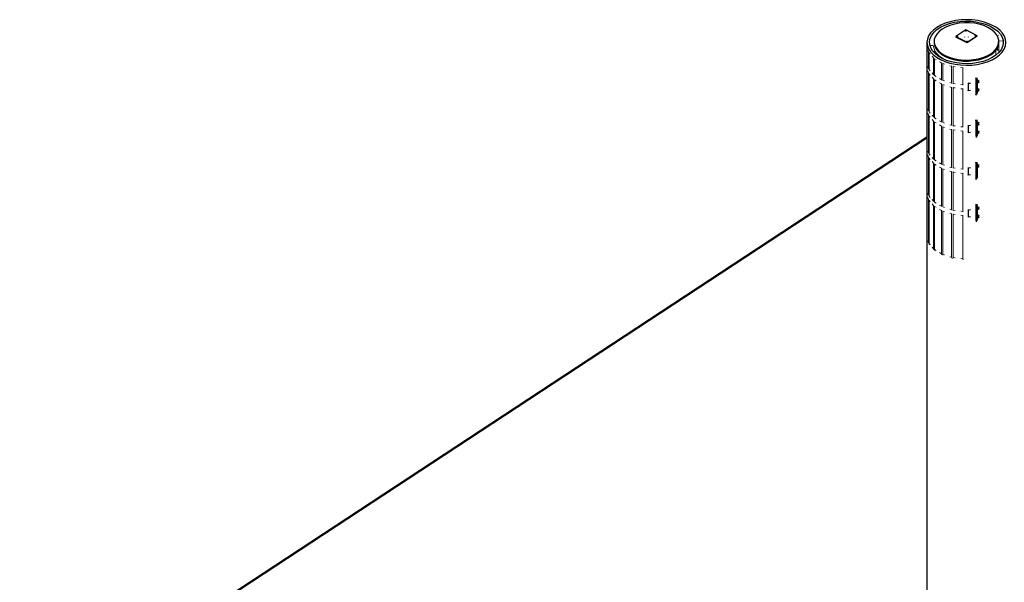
# Model space of a CAD drawing. Header units: millimetres. Extents: x 1069 to 250059, y -65909 to 70891.
# Tile 47 of 109: x 184107 to 199334, y 581 to 9288. Entities that reach past the tile are written whole.
import ezdxf

# ---------------------------------------------------------------- set-up
doc = ezdxf.new("R2010")
doc.units = ezdxf.units.MM
for name, color, linetype, lineweight in [('N-CO-BC-BETONVORM-G', 50, 'Continuous', 25), ('N-CO-BC-BETONVORM-GD', 90, 'Continuous', 35), ('N-CO-HC-HOUTVORM-G', 30, 'Continuous', 18), ('N-CO-KC-KUNSTSTOFVORM-G', 7, 'Continuous', 13), ('N-CO-SC-STAALVORM-G', 10, 'Continuous', 25)]:
    doc.layers.add(name, color=color, linetype=linetype, lineweight=lineweight)

# ---------------------------------------------------------------- blocks, each defined once
blk = doc.blocks.new('GM_Wrijfstijl_boven_beschermpaal - GM_Wrijfstijl_boven_beschermpaal-3591631-3D impressie')
at = {"layer": 'N-CO-KC-KUNSTSTOFVORM-G'}
for p, q in [((-13691, 9048), (-13718, 9040)), ((-13720, 8840), (-13720, 8843)), ((-13694, 8961), (-13690, 8954)), ((-13690, 8954), (-13636, 8960)), ((-13690, 8781), (-13690, 8954)), ((-13739, 8736), (-13739, 8815))]:
    blk.add_line(p, q, dxfattribs=at)
for points in [[(-13709, 8821, 0), (-13709, 8818, 0), (-13710, 8815, 0), (-13711, 8814, 0), (-13712, 8814, 0), (-13713, 8815, 0), (-13715, 8817, 0), (-13716, 8819, 0), (-13718, 8823, 0), (-13719, 8827, 0), (-13720, 8831, 0), (-13720, 8836, 0), (-13720, 8840, 0)], [(-13719, 8847, 0), (-13718, 8847, 0), (-13716, 8846, 0), (-13715, 8844, 0), (-13713, 8841, 0), (-13712, 8838, 0), (-13711, 8834, 0), (-13710, 8829, 0), (-13709, 8825, 0), (-13709, 8821, 0)]]:
    blk.add_polyline3d(points, dxfattribs=at)
blk = doc.blocks.new('GM_Wrijfstijl_boven_beschermpaal - GM_Wrijfstijl_boven_beschermpaal-3365226-3D impressie')
at = {"layer": 'N-CO-HC-HOUTVORM-G'}
for p, q in [((-14801, 8882), (-14805, 8879)), ((-14805, 8879), (-14798, 8856)), ((-14805, 8879), (-14805, 8618)), ((-14788, 8822), (-14779, 8792)), ((-14779, 8792), (-14775, 8790)), ((-14779, 8531), (-14779, 8792)), ((-14798, 8595), (-14805, 8618)), ((-14801, 8556), (-14805, 8553)), ((-14805, 8553), (-14798, 8530)), ((-14805, 8553), (-14805, 7965)), ((-14779, 8531), (-14788, 8561)), ((-14775, 8529), (-14779, 8531)), ((-14788, 8496), (-14779, 8466)), ((-14779, 8466), (-14775, 8464)), ((-14779, 7878), (-14779, 8466)), ((-14798, 7942), (-14805, 7965)), ((-14779, 7878), (-14788, 7908)), ((-14775, 7876), (-14779, 7878))]:
    blk.add_line(p, q, dxfattribs=at)
at = {"layer": 'N-CO-KC-KUNSTSTOFVORM-G'}
for p, q in [((-14706, 8887), (-14755, 8886)), ((-14681, 8804), (-14706, 8887)), ((-14710, 8798), (-14681, 8804)), ((-14681, 8804), (-14681, 8800)), ((-14805, 7900), (-14801, 7903)), ((-14805, 7312), (-14805, 7900)), ((-14798, 7877), (-14805, 7900)), ((-14779, 7813), (-14788, 7843)), ((-14779, 7225), (-14779, 7813)), ((-14775, 7811), (-14779, 7813)), ((-14805, 7312), (-14798, 7289)), ((-14805, 7247), (-14801, 7250)), ((-14805, 6659), (-14805, 7247)), ((-14798, 7224), (-14805, 7247)), ((-14788, 7255), (-14779, 7225)), ((-14779, 7160), (-14788, 7190)), ((-14779, 7225), (-14775, 7223)), ((-14779, 6572), (-14779, 7160)), ((-14775, 7158), (-14779, 7160)), ((-14805, 6659), (-14798, 6636)), ((-14805, 6594), (-14801, 6597)), ((-14798, 6571), (-14805, 6594)), ((-14805, 6284), (-14805, 6594)), ((-14788, 6602), (-14779, 6572)), ((-14779, 6572), (-14775, 6570)), ((-14779, 6507), (-14788, 6537)), ((-14775, 6505), (-14779, 6507)), ((-14779, 6197), (-14779, 6507)), ((-14805, 5925), (-14805, 6284)), ((-14779, 5838), (-14779, 6197)), ((-14805, 5925), (-14798, 5902)), ((-14788, 5868), (-14779, 5838)), ((-14779, 5838), (-14775, 5822))]:
    blk.add_line(p, q, dxfattribs=at)
blk = doc.blocks.new('GM_Wrijfstijl_boven_beschermpaal - GM_Wrijfstijl_boven_beschermpaal-V287-3D impressie')
at = {"layer": 'N-CO-HC-HOUTVORM-G'}
for p, q in [((-14559, 8614), (-14557, 8610)), ((-14557, 8610), (-14530, 8601)), ((-14557, 8610), (-14557, 8349)), ((-14449, 8575), (-14424, 8567)), ((-14424, 8567), (-14417, 8568)), ((-14424, 8306), (-14424, 8567)), ((-14557, 8349), (-14559, 8353)), ((-14559, 8287), (-14557, 8283)), ((-14530, 8340), (-14557, 8349)), ((-14557, 8283), (-14530, 8275)), ((-14557, 8283), (-14557, 7696)), ((-14424, 8306), (-14449, 8314)), ((-14449, 8248), (-14424, 8240)), ((-14417, 8307), (-14424, 8306)), ((-14424, 8240), (-14417, 8241)), ((-14424, 7653), (-14424, 8240)), ((-14557, 7696), (-14559, 7700)), ((-14530, 7687), (-14557, 7696)), ((-14424, 7653), (-14449, 7661)), ((-14417, 7654), (-14424, 7653))]:
    blk.add_line(p, q, dxfattribs=at)
at = {"layer": 'N-CO-KC-KUNSTSTOFVORM-G'}
for p, q in [((-14557, 7631), (-14559, 7634)), ((-14557, 7043), (-14557, 7631)), ((-14530, 7622), (-14557, 7631)), ((-14424, 7587), (-14449, 7595)), ((-14417, 7588), (-14424, 7587)), ((-14424, 7000), (-14424, 7587)), ((-14559, 7047), (-14557, 7043)), ((-14557, 7043), (-14530, 7034)), ((-14449, 7008), (-14424, 7000)), ((-14557, 6978), (-14559, 6982)), ((-14557, 6390), (-14557, 6978)), ((-14530, 6969), (-14557, 6978)), ((-14424, 6934), (-14449, 6942)), ((-14424, 7000), (-14417, 7001)), ((-14417, 6936), (-14424, 6934)), ((-14424, 6347), (-14424, 6934)), ((-14559, 6394), (-14557, 6390)), ((-14557, 6325), (-14559, 6329)), ((-14557, 6390), (-14530, 6381)), ((-14530, 6316), (-14557, 6325)), ((-14557, 6015), (-14557, 6325)), ((-14449, 6355), (-14424, 6347)), ((-14424, 6282), (-14449, 6290)), ((-14424, 6347), (-14417, 6348)), ((-14417, 6283), (-14424, 6282)), ((-14424, 5971), (-14424, 6282)), ((-14557, 5655), (-14557, 6015)), ((-14424, 5612), (-14424, 5971)), ((-14559, 5643), (-14557, 5655)), ((-14557, 5655), (-14530, 5647)), ((-14449, 5620), (-14424, 5612)), ((-14424, 5612), (-14417, 5597))]:
    blk.add_line(p, q, dxfattribs=at)
blk = doc.blocks.new('GM_Wrijfstijl_boven_beschermpaal - GM_Wrijfstijl_boven_beschermpaal-V288-3D impressie')
at = {"layer": 'N-CO-HC-HOUTVORM-G'}
for p, q in [((-14401, 8564), (-14397, 8561)), ((-14397, 8561), (-14369, 8557)), ((-14397, 8561), (-14397, 8300)), ((-14279, 8546), (-14248, 8542)), ((-14248, 8542), (-14242, 8544)), ((-14248, 8281), (-14248, 8542)), ((-14397, 8300), (-14401, 8303)), ((-14401, 8238), (-14397, 8234)), ((-14369, 8296), (-14397, 8300)), ((-14397, 8234), (-14369, 8231)), ((-14397, 8234), (-14397, 7647)), ((-14248, 8281), (-14279, 8285)), ((-14242, 8283), (-14248, 8281)), ((-14279, 8219), (-14248, 8216)), ((-14248, 8216), (-14242, 8218)), ((-14248, 7628), (-14248, 8216)), ((-14397, 7647), (-14401, 7650)), ((-14369, 7643), (-14397, 7647)), ((-14248, 7628), (-14279, 7632)), ((-14242, 7630), (-14248, 7628))]:
    blk.add_line(p, q, dxfattribs=at)
at = {"layer": 'N-CO-KC-KUNSTSTOFVORM-G'}
for p, q in [((-14397, 7581), (-14401, 7585)), ((-14397, 6994), (-14397, 7581)), ((-14369, 7578), (-14397, 7581)), ((-14248, 7563), (-14279, 7567)), ((-14242, 7565), (-14248, 7563)), ((-14248, 6975), (-14248, 7563)), ((-14401, 6997), (-14397, 6994)), ((-14397, 6929), (-14401, 6932)), ((-14397, 6994), (-14369, 6990)), ((-14397, 6341), (-14397, 6929)), ((-14369, 6925), (-14397, 6929)), ((-14279, 6979), (-14248, 6975)), ((-14248, 6910), (-14279, 6914)), ((-14248, 6975), (-14242, 6977)), ((-14242, 6912), (-14248, 6910)), ((-14248, 6322), (-14248, 6910)), ((-14401, 6344), (-14397, 6341)), ((-14397, 6276), (-14401, 6279)), ((-14397, 6341), (-14369, 6337)), ((-14369, 6272), (-14397, 6276)), ((-14397, 5965), (-14397, 6276)), ((-14279, 6326), (-14248, 6322)), ((-14248, 6257), (-14279, 6261)), ((-14248, 6322), (-14242, 6324)), ((-14242, 6259), (-14248, 6257)), ((-14248, 5947), (-14248, 6257)), ((-14397, 5606), (-14397, 5965)), ((-14248, 5588), (-14248, 5947)), ((-14401, 5594), (-14397, 5606)), ((-14397, 5606), (-14369, 5603)), ((-14279, 5591), (-14248, 5588)), ((-14248, 5588), (-14242, 5573))]:
    blk.add_line(p, q, dxfattribs=at)
blk = doc.blocks.new('GM_Wrijfstijl_boven_beschermpaal - GM_Wrijfstijl_boven_beschermpaal-V289-3D impressie')
at = {"layer": 'N-CO-HC-HOUTVORM-G'}
for p, q in [((-14768, 8780), (-14770, 8776)), ((-14770, 8776), (-14754, 8757)), ((-14770, 8776), (-14770, 8515)), ((-14725, 8724), (-14702, 8697)), ((-14702, 8697), (-14696, 8696)), ((-14702, 8436), (-14702, 8697)), ((-14754, 8496), (-14770, 8515)), ((-14768, 8454), (-14770, 8450)), ((-14770, 8450), (-14754, 8431)), ((-14770, 8450), (-14770, 7862)), ((-14702, 8436), (-14725, 8463)), ((-14725, 8398), (-14702, 8371)), ((-14696, 8435), (-14702, 8436)), ((-14702, 8371), (-14696, 8370)), ((-14702, 7783), (-14702, 8371)), ((-14754, 7843), (-14770, 7862)), ((-14702, 7783), (-14725, 7810)), ((-14696, 7782), (-14702, 7783))]:
    blk.add_line(p, q, dxfattribs=at)
at = {"layer": 'N-CO-KC-KUNSTSTOFVORM-G'}
for p, q in [((-14680, 8801), (-14707, 8795)), ((-14614, 8725), (-14680, 8801)), ((-14624, 8721), (-14614, 8725)), ((-14614, 8725), (-14614, 8721)), ((-14770, 7797), (-14768, 7801)), ((-14770, 7209), (-14770, 7797)), ((-14754, 7778), (-14770, 7797)), ((-14702, 7718), (-14725, 7745)), ((-14702, 7130), (-14702, 7718)), ((-14696, 7717), (-14702, 7718)), ((-14770, 7209), (-14754, 7190)), ((-14725, 7157), (-14702, 7130)), ((-14770, 7144), (-14768, 7148)), ((-14770, 6556), (-14770, 7144)), ((-14754, 7125), (-14770, 7144)), ((-14702, 7065), (-14725, 7092)), ((-14702, 7130), (-14696, 7129)), ((-14702, 6478), (-14702, 7065)), ((-14696, 7064), (-14702, 7065)), ((-14770, 6556), (-14754, 6537)), ((-14770, 6491), (-14768, 6495)), ((-14754, 6472), (-14770, 6491)), ((-14770, 6181), (-14770, 6491)), ((-14725, 6504), (-14702, 6478)), ((-14702, 6412), (-14725, 6439)), ((-14702, 6478), (-14696, 6476)), ((-14696, 6411), (-14702, 6412)), ((-14702, 6102), (-14702, 6412)), ((-14770, 5822), (-14770, 6181)), ((-14702, 5743), (-14702, 6102)), ((-14768, 5810), (-14770, 5822)), ((-14770, 5822), (-14754, 5803)), ((-14725, 5770), (-14702, 5743)), ((-14702, 5743), (-14696, 5727))]:
    blk.add_line(p, q, dxfattribs=at)
blk = doc.blocks.new('GM_Wrijfstijl_boven_beschermpaal - GM_Wrijfstijl_boven_beschermpaal-V290-3D impressie')
at = {"layer": 'N-CO-HC-HOUTVORM-G'}
for p, q in [((-14685, 8688), (-14685, 8684)), ((-14685, 8684), (-14662, 8670)), ((-14685, 8684), (-14685, 8423)), ((-14610, 8638), (-14580, 8620)), ((-14580, 8620), (-14573, 8620)), ((-14580, 8359), (-14580, 8620)), ((-14662, 8408), (-14685, 8423)), ((-14580, 8359), (-14610, 8377)), ((-14685, 8361), (-14685, 8357)), ((-14685, 8357), (-14662, 8343)), ((-14685, 8357), (-14685, 7770)), ((-14610, 8312), (-14580, 8294)), ((-14573, 8359), (-14580, 8359)), ((-14580, 8294), (-14573, 8294)), ((-14580, 7706), (-14580, 8294)), ((-14662, 7756), (-14685, 7770)), ((-14580, 7706), (-14610, 7724)), ((-14573, 7706), (-14580, 7706))]:
    blk.add_line(p, q, dxfattribs=at)
at = {"layer": 'N-CO-KC-KUNSTSTOFVORM-G'}
for p, q in [((-14611, 8723), (-14621, 8718)), ((-14515, 8664), (-14611, 8723)), ((-14685, 7704), (-14685, 7709)), ((-14685, 7117), (-14685, 7704)), ((-14662, 7690), (-14685, 7704)), ((-14580, 7641), (-14610, 7659)), ((-14580, 7053), (-14580, 7641)), ((-14573, 7641), (-14580, 7641)), ((-14685, 7117), (-14662, 7103)), ((-14685, 7052), (-14685, 7056)), ((-14685, 6464), (-14685, 7052)), ((-14662, 7037), (-14685, 7052)), ((-14610, 7071), (-14580, 7053)), ((-14580, 6988), (-14610, 7006)), ((-14580, 7053), (-14573, 7053)), ((-14580, 6400), (-14580, 6988)), ((-14573, 6988), (-14580, 6988)), ((-14685, 6464), (-14662, 6450)), ((-14685, 6399), (-14685, 6403)), ((-14662, 6384), (-14685, 6399)), ((-14685, 6089), (-14685, 6399)), ((-14610, 6418), (-14580, 6400)), ((-14580, 6400), (-14573, 6400)), ((-14580, 6335), (-14610, 6353)), ((-14573, 6335), (-14580, 6335)), ((-14580, 6025), (-14580, 6335)), ((-14685, 5729), (-14685, 6089)), ((-14580, 5666), (-14580, 6025)), ((-14685, 5717), (-14685, 5729)), ((-14685, 5729), (-14662, 5715)), ((-14610, 5684), (-14580, 5666)), ((-14580, 5666), (-14573, 5650))]:
    blk.add_line(p, q, dxfattribs=at)
blk = doc.blocks.new('GM_kopplaat_uitwellingerga - GM_kopplaat_uitwellingerga-3626098-3D impressie')
at = {"layer": 'N-CO-SC-STAALVORM-G'}
for p, q in [((-14693, 8952), (-14693, 8935)), ((-13693, 8935), (-13693, 8952))]:
    blk.add_line(p, q, dxfattribs=at)
for points in [[(-13863, 9169, 0), (-13926, 9196, 0), (-13995, 9217, 0), (-14069, 9232, 0), (-14147, 9240, 0), (-14225, 9240, 0), (-14303, 9234, 0), (-14378, 9220, 0), (-14448, 9200, 0), (-14512, 9174, 0), (-14569, 9143, 0), (-14616, 9106, 0), (-14652, 9066, 0), (-14677, 9023, 0), (-14691, 8979, 0), (-14692, 8933, 0), (-14681, 8888, 0), (-14658, 8845, 0), (-14623, 8804, 0), (-14578, 8767, 0), (-14523, 8735, 0)], [(-14523, 8735, 0), (-14460, 8708, 0), (-14391, 8686, 0), (-14316, 8672, 0), (-14239, 8664, 0), (-14161, 8663, 0), (-14083, 8670, 0), (-14008, 8683, 0), (-13938, 8703, 0), (-13874, 8730, 0), (-13817, 8761, 0), (-13770, 8797, 0), (-13734, 8838, 0), (-13708, 8880, 0), (-13695, 8925, 0), (-13694, 8970, 0), (-13705, 9015, 0), (-13728, 9059, 0), (-13763, 9099, 0), (-13808, 9136, 0), (-13863, 9169, 0)], [(-14692, 8955, 0), (-14692, 8917, 0), (-14681, 8872, 0), (-14658, 8829, 0), (-14623, 8788, 0), (-14578, 8751, 0), (-14523, 8718, 0)], [(-14523, 8718, 0), (-14460, 8691, 0), (-14391, 8670, 0), (-14316, 8656, 0), (-14239, 8648, 0), (-14161, 8647, 0), (-14083, 8654, 0), (-14008, 8667, 0), (-13938, 8687, 0), (-13874, 8713, 0), (-13817, 8745, 0), (-13770, 8781, 0), (-13734, 8821, 0), (-13708, 8864, 0), (-13695, 8909, 0), (-13694, 8954, 0)]]:
    blk.add_polyline3d(points, dxfattribs=at)
blk = doc.blocks.new('GM_type3 - GM_type3-3483063-3D impressie')
at = {"layer": 'N-CO-SC-STAALVORM-G'}
for p, q in [((-14044, 8148), (-14044, 8360)), ((-14029, 8362), (-14029, 8150)), ((-14049, 8127), (-14034, 8129))]:
    blk.add_line(p, q, dxfattribs=at)
for points in [[(-14044, 8360, 0), (-14044, 8372, 0), (-14046, 8385, 0), (-14046, 8389, 0)], [(-14031, 8390, 0), (-14031, 8387, 0), (-14030, 8374, 0), (-14029, 8362, 0)], [(-14047, 8128, 0), (-14046, 8132, 0), (-14044, 8139, 0), (-14044, 8148, 0)], [(-14029, 8150, 0), (-14030, 8141, 0), (-14031, 8134, 0)]]:
    blk.add_polyline3d(points, dxfattribs=at)
blk = doc.blocks.new('GM_type3 - GM_type3-V293-3D impressie')
at = {"layer": 'N-CO-SC-STAALVORM-G'}
for p, q in [((-14044, 7495), (-14044, 7707)), ((-14029, 7710), (-14029, 7497)), ((-14049, 7474), (-14034, 7476))]:
    blk.add_line(p, q, dxfattribs=at)
for points in [[(-14044, 7707, 0), (-14044, 7719, 0), (-14046, 7732, 0), (-14046, 7736, 0)], [(-14031, 7737, 0), (-14031, 7734, 0), (-14030, 7721, 0), (-14029, 7710, 0)], [(-14046, 7479, 0), (-14044, 7486, 0), (-14044, 7495, 0)], [(-14029, 7497, 0), (-14030, 7488, 0), (-14031, 7481, 0)]]:
    blk.add_polyline3d(points, dxfattribs=at)
blk = doc.blocks.new('GM_type6 - GM_type6-3496029-3D impressie')
at = {"layer": 'N-CO-SC-STAALVORM-G'}
for p, q in [((-14167, 8307), (-14165, 8303)), ((-14165, 8303), (-14130, 8308)), ((-14165, 8303), (-14165, 8189)), ((-14165, 8189), (-14167, 8192)), ((-14130, 8194), (-14165, 8189))]:
    blk.add_line(p, q, dxfattribs=at)
blk = doc.blocks.new('GM_M30 - M20-V294-3D impressie')
at = {"layer": 'N-CO-SC-STAALVORM-G'}
for p, q in [((-14029, 8327), (-14012, 8316)), ((-13996, 8342), (-14008, 8349))]:
    blk.add_line(p, q, dxfattribs=at)
for points in [[(-13994, 8340, 0), (-13996, 8342, 0), (-13998, 8342, 0), (-14001, 8342, 0), (-14004, 8341, 0), (-14007, 8339, 0), (-14009, 8337, 0), (-14012, 8333, 0), (-14013, 8330, 0), (-14015, 8326, 0), (-14015, 8323, 0)], [(-14015, 8323, 0), (-14015, 8320, 0), (-14013, 8318, 0), (-14012, 8316, 0), (-14009, 8315, 0), (-14007, 8316, 0), (-14004, 8317, 0), (-14001, 8319, 0), (-13998, 8321, 0), (-13996, 8324, 0)]]:
    blk.add_polyline3d(points, dxfattribs=at)
blk = doc.blocks.new('GM_M30 - M20-V295-3D impressie')
at = {"layer": 'N-CO-SC-STAALVORM-G'}
for p, q in [((-14029, 8197), (-14012, 8186)), ((-13996, 8211), (-14008, 8219))]:
    blk.add_line(p, q, dxfattribs=at)
for points in [[(-13994, 8210, 0), (-13996, 8211, 0), (-13998, 8212, 0), (-14001, 8212, 0), (-14004, 8211, 0), (-14007, 8209, 0), (-14009, 8206, 0), (-14012, 8203, 0), (-14013, 8199, 0), (-14015, 8196, 0), (-14015, 8193, 0)], [(-14015, 8193, 0), (-14015, 8190, 0), (-14013, 8187, 0), (-14012, 8186, 0), (-14009, 8185, 0), (-14007, 8185, 0), (-14004, 8186, 0), (-14001, 8188, 0), (-13998, 8191, 0), (-13996, 8194, 0)]]:
    blk.add_polyline3d(points, dxfattribs=at)
blk = doc.blocks.new('GM_M30 - M20-V296-3D impressie')
at = {"layer": 'N-CO-SC-STAALVORM-G'}
for p, q in [((-13996, 6252), (-14010, 6261)), ((-14029, 6238), (-14012, 6227))]:
    blk.add_line(p, q, dxfattribs=at)
for points in [[(-13994, 6251, 0), (-13996, 6252, 0), (-13998, 6253, 0), (-14001, 6253, 0), (-14004, 6252, 0), (-14007, 6250, 0), (-14009, 6247, 0), (-14012, 6244, 0), (-14013, 6241, 0), (-14015, 6237, 0), (-14015, 6234, 0)], [(-14015, 6234, 0), (-14015, 6231, 0), (-14013, 6228, 0), (-14012, 6227, 0), (-14009, 6226, 0), (-14007, 6226, 0), (-14004, 6227, 0), (-14001, 6229, 0), (-13998, 6232, 0), (-13996, 6235, 0)]]:
    blk.add_polyline3d(points, dxfattribs=at)
blk = doc.blocks.new('GM_Bevestigingsplaat radardetector - GM_Bevestigingsplaat radardetector-3626100-3D impressie')
at = {"layer": 'N-CO-SC-STAALVORM-G'}
for p, q in [((-14204, 9129), (-14359, 9027)), ((-14359, 9027), (-14182, 8938)), ((-14359, 9027), (-14359, 9019)), ((-14182, 8929), (-14359, 9019)), ((-14348, 9026), (-14340, 9031)), ((-14223, 9025), (-14223, 9017)), ((-14208, 9118), (-14204, 9121)), ((-14027, 9040), (-14204, 9129)), ((-14204, 9129), (-14204, 9121)), ((-14204, 9121), (-14196, 9117)), ((-14182, 8938), (-14027, 9040)), ((-14027, 9031), (-14182, 8929)), ((-14163, 9017), (-14163, 9025)), ((-14049, 9042), (-14038, 9037)), ((-14027, 9031), (-14027, 9040)), ((-14183, 8940), (-14182, 8940)), ((-14182, 8938), (-14182, 8929))]:
    blk.add_line(p, q, dxfattribs=at)
for points in [[(-14339, 9025, 0), (-14340, 9026, 0), (-14341, 9027, 0), (-14341, 9028, 0), (-14341, 9029, 0), (-14340, 9030, 0), (-14339, 9031, 0), (-14338, 9032, 0), (-14336, 9032, 0), (-14335, 9032, 0), (-14333, 9032, 0), (-14331, 9032, 0), (-14329, 9031, 0)], [(-14329, 9031, 0), (-14328, 9030, 0), (-14327, 9029, 0), (-14327, 9028, 0), (-14327, 9027, 0), (-14328, 9026, 0), (-14329, 9025, 0), (-14330, 9025, 0), (-14332, 9024, 0), (-14334, 9024, 0), (-14335, 9024, 0), (-14337, 9025, 0), (-14339, 9025, 0)], [(-14207, 9112, 0), (-14208, 9113, 0), (-14209, 9114, 0), (-14209, 9115, 0), (-14209, 9116, 0), (-14208, 9117, 0), (-14207, 9118, 0), (-14206, 9118, 0), (-14204, 9119, 0), (-14203, 9119, 0), (-14201, 9119, 0), (-14199, 9119, 0), (-14197, 9118, 0)], [(-14197, 9118, 0), (-14196, 9117, 0), (-14195, 9116, 0), (-14195, 9115, 0), (-14195, 9114, 0), (-14196, 9113, 0), (-14197, 9112, 0), (-14198, 9112, 0), (-14200, 9111, 0), (-14202, 9111, 0), (-14203, 9111, 0), (-14205, 9111, 0), (-14207, 9112, 0)], [(-14056, 9036, 0), (-14058, 9036, 0), (-14058, 9037, 0), (-14059, 9038, 0), (-14059, 9039, 0), (-14058, 9040, 0), (-14057, 9041, 0), (-14056, 9042, 0), (-14054, 9043, 0), (-14052, 9043, 0), (-14050, 9043, 0), (-14049, 9042, 0), (-14047, 9042, 0)], [(-14047, 9042, 0), (-14046, 9041, 0), (-14045, 9040, 0), (-14045, 9039, 0), (-14045, 9038, 0), (-14046, 9037, 0), (-14047, 9036, 0), (-14048, 9035, 0), (-14050, 9035, 0), (-14051, 9035, 0), (-14053, 9035, 0), (-14055, 9035, 0), (-14056, 9036, 0)], [(-14188, 8949, 0), (-14190, 8950, 0), (-14190, 8951, 0), (-14191, 8952, 0), (-14191, 8953, 0), (-14190, 8954, 0), (-14189, 8955, 0), (-14188, 8955, 0), (-14186, 8956, 0), (-14184, 8956, 0), (-14182, 8956, 0), (-14181, 8956, 0), (-14179, 8955, 0)], [(-14177, 8953, 0), (-14183, 8952, 0), (-14191, 8951, 0)], [(-14179, 8955, 0), (-14178, 8954, 0), (-14177, 8953, 0), (-14177, 8952, 0), (-14177, 8951, 0), (-14178, 8950, 0), (-14179, 8949, 0), (-14180, 8949, 0), (-14182, 8948, 0), (-14183, 8948, 0), (-14185, 8948, 0), (-14187, 8948, 0), (-14188, 8949, 0)], [(-14179, 8947, 0), (-14181, 8947, 0), (-14182, 8948, 0), (-14184, 8948, 0), (-14186, 8948, 0), (-14188, 8947, 0)]]:
    blk.add_polyline3d(points, dxfattribs=at)

msp = doc.modelspace()

# ---------------------------------------------------------------- linework, layer by layer
at = {"layer": 'N-CO-BC-BETONVORM-GD'}
for p, q in [((176962.2, -6456.4), (198135.8, 7468.3)), ((198135.8, 7460.1), (176962.2, -6464.6))]:
    msp.add_line(p, q, dxfattribs=at)
at = {"layer": 'N-CO-SC-STAALVORM-G'}
for p, q in [((198138, 8935.5), (198138, 6227.4)), ((198138, 6227.4), (198138, -1277.8))]:
    msp.add_line(p, q, dxfattribs=at)
for points in [[(199150.6, 9200.3, 0), (199081.3, 9230.7, 0), (199005.2, 9255.1, 0), (198923.9, 9273, 0), (198839, 9284, 0), (198752.2, 9288, 0), (198665.3, 9284.7, 0), (198580.2, 9274.4, 0), (198498.4, 9257.1, 0), (198421.7, 9233.3, 0), (198351.7, 9203.5, 0), (198289.7, 9168.2, 0), (198237.1, 9128.1, 0), (198194.9, 9084.1, 0), (198163.9, 9037.1, 0), (198144.8, 8988.1, 0), (198138, 8937.9, 0), (198143.6, 8887.7, 0), (198161.5, 8838.5, 0), (198191.4, 8791.3, 0), (198232.6, 8747, 0), (198284.2, 8706.5, 0), (198345.3, 8670.7, 0)], [(198371.7, 8688.1, 0), (198312.1, 8723.2, 0), (198262.3, 8763.1, 0), (198223.2, 8806.9, 0), (198195.9, 8853.5, 0), (198180.9, 8902, 0), (198178.6, 8951.2, 0), (198189, 9000.1, 0), (198211.9, 9047.5, 0), (198246.8, 9092.4, 0), (198292.9, 9133.8, 0), (198349.1, 9170.8, 0), (198414.3, 9202.5, 0), (198486.9, 9228.3, 0), (198565.3, 9247.5, 0), (198647.8, 9259.7, 0), (198732.5, 9264.8, 0), (198817.6, 9262.4, 0), (198901.2, 9252.8, 0), (198981.3, 9236, 0), (199056.2, 9212.6, 0), (199124.2, 9182.9, 0)], [(198345.3, 8670.7, 0), (198414.7, 8640.3, 0), (198490.8, 8615.9, 0), (198572.1, 8598, 0), (198657, 8587, 0), (198743.8, 8583, 0), (198830.6, 8586.3, 0), (198915.8, 8596.6, 0), (198997.5, 8613.9, 0), (199074.2, 8637.7, 0), (199144.3, 8667.5, 0), (199206.2, 8702.8, 0), (199258.9, 8742.9, 0), (199301.1, 8786.9, 0), (199332.1, 8833.9, 0), (199351.2, 8882.9, 0), (199358, 8933.1, 0), (199352.4, 8983.3, 0), (199334.4, 9032.5, 0), (199304.6, 9079.7, 0), (199263.4, 9124, 0), (199211.7, 9164.5, 0), (199150.6, 9200.3, 0)], [(199124.2, 9182.9, 0), (199183.8, 9147.8, 0), (199233.7, 9107.9, 0), (199272.7, 9064.1, 0), (199300.1, 9017.5, 0), (199315, 8969, 0), (199317.3, 8919.8, 0), (199306.9, 8870.9, 0), (199284, 8823.5, 0), (199249.2, 8778.6, 0), (199203.1, 8737.2, 0), (199146.9, 8700.2, 0), (199081.7, 8668.5, 0), (199009.1, 8642.7, 0), (198930.7, 8623.5, 0), (198848.2, 8611.3, 0), (198763.4, 8606.2, 0), (198678.3, 8608.6, 0), (198594.8, 8618.2, 0), (198514.7, 8635, 0), (198439.8, 8658.4, 0), (198371.7, 8688.1, 0)]]:
    msp.add_polyline3d(points, dxfattribs=at)

# ---------------------------------------------------------------- block references
at = {"layer": 'N-CO-BC-BETONVORM-G'}
for name, p in [('GM_kopplaat_uitwellingerga - GM_kopplaat_uitwellingerga-3626098-3D impressie', (212940.9, 0)), ('GM_Bevestigingsplaat radardetector - GM_Bevestigingsplaat radardetector-3626100-3D impressie', (212940.9, 0)), ('GM_Wrijfstijl_boven_beschermpaal - GM_Wrijfstijl_boven_beschermpaal-3591631-3D impressie', (212940.9, 0)), ('GM_Wrijfstijl_boven_beschermpaal - GM_Wrijfstijl_boven_beschermpaal-3365226-3D impressie', (212940.9, 0)), ('GM_Wrijfstijl_boven_beschermpaal - GM_Wrijfstijl_boven_beschermpaal-V289-3D impressie', (212940.9, 0)), ('GM_Wrijfstijl_boven_beschermpaal - GM_Wrijfstijl_boven_beschermpaal-V290-3D impressie', (212940.9, 0)), ('GM_Wrijfstijl_boven_beschermpaal - GM_Wrijfstijl_boven_beschermpaal-V287-3D impressie', (212940.9, 0)), ('GM_Wrijfstijl_boven_beschermpaal - GM_Wrijfstijl_boven_beschermpaal-V288-3D impressie', (212940.9, 0)), ('GM_type3 - GM_type3-3483063-3D impressie', (212940.9, 0)), ('GM_type6 - GM_type6-3496029-3D impressie', (212940.9, 0)), ('GM_M30 - M20-V294-3D impressie', (212940.9, 0)), ('GM_M30 - M20-V295-3D impressie', (212940.9, 0)), ('GM_type6 - GM_type6-3496029-3D impressie', (212940.9, -652.9)), ('GM_type3 - GM_type3-V293-3D impressie', (212940.9, 0)), ('GM_M30 - M20-V294-3D impressie', (212940.9, -652.9)), ('GM_M30 - M20-V295-3D impressie', (212940.9, -652.9)), ('GM_type3 - GM_type3-V293-3D impressie', (212940.9, -652.9)), ('GM_M30 - M20-V294-3D impressie', (212940.9, -1305.8)), ('GM_type6 - GM_type6-3496029-3D impressie', (212940.9, -1305.8)), ('GM_type3 - GM_type3-V293-3D impressie', (212940.9, -1305.8)), ('GM_type6 - GM_type6-3496029-3D impressie', (212940.9, -1958.7)), ('GM_M30 - M20-V294-3D impressie', (212940.9, -1958.7)), ('GM_M30 - M20-V296-3D impressie', (212940.9, 0))]:
    msp.add_blockref(name, p, dxfattribs=at)

doc.saveas('drawing.dxf')
